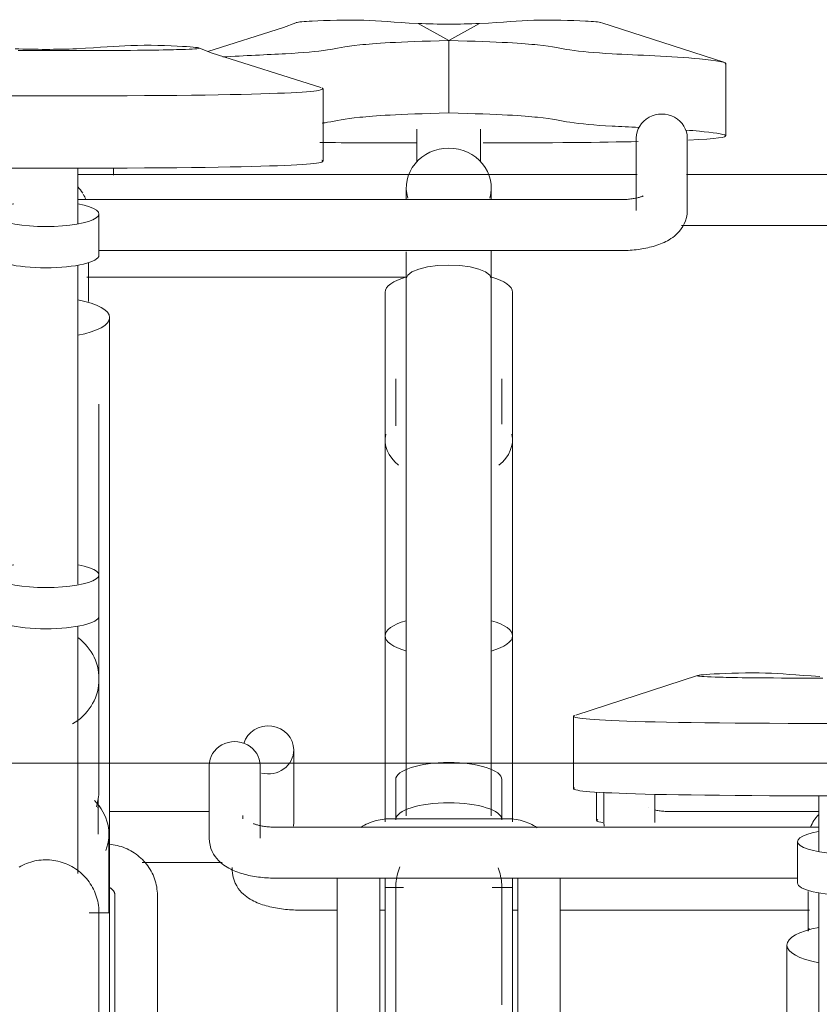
# Model space of a CAD drawing. Extents: x 50445 to 145605, y -10968 to 41989.
# Tile 178 of 256: x 92093 to 92470, y 274 to 737. Entities that reach past the tile are written whole.
import ezdxf

# ---------------------------------------------------------------- set-up
doc = ezdxf.new("R2010")
doc.units = 0
doc.header["$LTSCALE"] = 414.30304
doc.header["$MEASUREMENT"] = 0
doc.layers.add('A-DETL', color=5, linetype='CONTINUOUS', lineweight=18)
doc.layers.add('A-EQPM', color=6, linetype='CONTINUOUS', lineweight=18)

# ---------------------------------------------------------------- blocks, each defined once
blk = doc.blocks.new('97_KA_gestapelde fietsenstalling 8 fietsen 1600x1900 - Type-V115-plotview doorsnede C C  -  1 op 100')
at = {"layer": 'A-EQPM'}
for p, q in [((10957.89, -3.12), (10957.89, 0.23)), ((10945.4, -51.13), (11095.92, -51.13))]:
    blk.add_line(p, q, dxfattribs=at)
blk = doc.blocks.new('97_KA_gestapelde fietsenstalling 8 fietsen 1600x1900 - Type-V116-plotview doorsnede C C  -  1 op 100')
at = {"layer": 'A-EQPM'}
for p, q in [((11185.41, -293.56), (11185.41, -306.98)), ((11013.9, -329.01), (11013.9, -330.29)), ((11045.9, -349.13), (11063.2, -349.13)), ((11083.31, -349.13), (11085.83, -349.13)), ((11145.83, -349.13), (11148.33, -349.13)), ((11168.31, -349.13), (11285.64, -349.13))]:
    blk.add_line(p, q, dxfattribs=at)
at = {"layer": 'A-EQPM', "flags": 128}
blk.add_lwpolyline([(11013.9, -330.29), (11014, -331.96), (11014.28, -333.58), (11014.72, -335.1), (11015.3, -336.5), (11015.97, -337.77), (11016.71, -338.9), (11017.49, -339.91), (11018.3, -340.8), (11019.11, -341.58), (11019.93, -342.29), (11020.75, -342.92), (11021.57, -343.48), (11022.39, -343.99), (11023.21, -344.46), (11024.03, -344.89), (11024.85, -345.28), (11025.67, -345.65), (11026.5, -345.98), (11027.34, -346.3), (11028.18, -346.59), (11029.03, -346.86), (11029.89, -347.11), (11030.76, -347.35), (11031.63, -347.57), (11032.52, -347.77), (11033.41, -347.96), (11034.31, -348.13), (11035.22, -348.29), (11036.14, -348.43), (11037.07, -348.56), (11038, -348.68), (11038.94, -348.78), (11039.89, -348.87), (11040.84, -348.95), (11041.79, -349.01), (11042.75, -349.06), (11043.71, -349.1), (11044.67, -349.12), (11045.64, -349.13), (11045.9, -349.13)], dxfattribs=at)
at = {"layer": 'A-EQPM'}
blk.add_open_spline([(11188.34, -307.89), (11185.3, -307.45), (11184.87, -307), (11186.02, -306.55)], degree=3, dxfattribs=at)
blk = doc.blocks.new('97_KA_gestapelde fietsenstalling 16 fietsen 1600x2900 - Type-8054703-plotview doorsnede C C  -  1 op 100')
at = {"layer": 'A-EQPM'}
for p, q in [((11101.37, 68.31), (11115.83, 60.28)), ((11115.83, 60.28), (11130.3, 68.31)), ((11187.91, 68.69), (11245.29, 50.08)), ((11115.83, 26.2), (11115.83, 60.28)), ((10913.03, 55.6), (10939.23, 55.6)), ((11246.32, 15.41), (11246.32, 49.49)), ((11056.62, 3.52), (11056.62, 37.6)), ((11100.83, 18.57), (11100.83, 3.11)), ((11130.83, 3.11), (11130.83, 18.57)), ((11204.13, 14.41), (11204.13, -19.79)), ((11228.13, -19.79), (11228.13, 14.41)), ((10941.13, -26.04), (10941.13, 0.18)), ((11204.54, -2.74), (10941.08, -2.74)), ((11369.74, -2.74), (11227.72, -2.74)), ((11095.83, -9.03), (11095.83, -14.68)), ((11135.83, -14.68), (11135.83, -9.03)), ((11196.13, -14.63), (10941.05, -14.63)), ((10951.13, -40.8), (10951.13, -21.37)), ((11225.45, -26.74), (11372.01, -26.74)), ((10951.03, -38.63), (11196.13, -38.63)), ((10941.13, -195.63), (10941.13, -45.49)), ((11095.83, -51.74), (11095.83, -304.74)), ((11135.83, -304.74), (11135.83, -51.74)), ((11085.83, -58.24), (11085.83, -220.01)), ((11145.83, -220.01), (11145.83, -58.24)), ((10956.13, -172.34), (10956.13, -70.13)), ((11090.83, -98.97), (11090.83, -121.07)), ((11140.83, -120.28), (11140.83, -98.97)), ((10951.13, -191.33), (10951.13, -110.86)), ((11085.83, -127.82), (11085.83, -166.32)), ((11145.83, -166.32), (11145.83, -127.82)), ((10956.13, -350.46), (10956.13, -139.71)), ((10951.13, -210.76), (10951.13, -191.33)), ((10951.13, -240.32), (10951.13, -210.76)), ((10941.13, -331.91), (10941.13, -215.44)), ((11085.83, -220.01), (11085.83, -307.57)), ((11145.83, -307.57), (11145.83, -220.01)), ((10951.13, -292.3), (10951.13, -240.32)), ((11232.96, -238.7), (11175.58, -257.31)), ((11174.54, -257.9), (11174.54, -291.98)), ((11042.83, -307.9), (11042.83, -273.7)), ((11003.03, -281.09), (11003.03, -315.29)), ((11027.03, -315.29), (11027.03, -281.09)), ((10951.13, -292.3), (10951.13, -284.79)), ((11090.83, -287.65), (11090.83, -306.59)), ((11140.83, -306.59), (11140.83, -287.65)), ((11188.83, -293.65), (11188.83, -307.9)), ((11212.83, -307.9), (11212.83, -294.59)), ((11290.03, -295.32), (11290.03, -321.54)), ((10950.78, -313.36), (10950.78, -298.19)), ((11209.65, -301.01), (11209.73, -301.05)), ((11003.17, -302.74), (10956.13, -302.74)), ((11018.83, -304.67), (11018.83, -306.2)), ((11290.03, -302.74), (11220.83, -302.74)), ((11290.03, -310.13), (11035.03, -310.13)), ((11042.83, -307.9), (11042.74, -309.57)), ((11143.33, -306.1), (11088.33, -306.1)), ((11188.83, -307.9), (11188.93, -309.57)), ((10955.78, -350.5), (10955.78, -313.36)), ((11280.03, -316.87), (11280.03, -336.3)), ((10971.45, -326.74), (11009.18, -326.74)), ((11035.03, -334.13), (11280.03, -334.13)), ((11063.33, -333.98), (11063.33, -637.45)), ((11083.33, -599.91), (11083.33, -333.98)), ((11085.83, -333.98), (11085.83, -338.57)), ((11145.83, -338.57), (11145.83, -333.98)), ((11148.33, -333.98), (11148.33, -599.91)), ((11168.33, -637.45), (11168.33, -333.98)), ((10958.63, -342.18), (10958.63, -432.61)), ((10978.63, -457.08), (10978.63, -342.18)), ((11094.49, -338.57), (11085.83, -338.57)), ((11085.83, -643.38), (11085.83, -338.57)), ((11145.83, -338.57), (11136.3, -338.57)), ((11145.83, -338.57), (11145.83, -643.38)), ((11290.03, -340.99), (11290.03, -491.13)), ((10956.13, -350.46), (10946.5, -350.46)), ((10956.13, -350.46), (10956.13, -655.27)), ((11285.5, -357.78), (11285.04, -359.01)), ((11275.03, -365.63), (11275.03, -467.84))]:
    blk.add_line(p, q, dxfattribs=at)
at = {"layer": 'A-EQPM', "flags": 128}
for points in [[(11002.3, 55.1), (11038.08, 66.39), (11043.76, 68.69)], [(11055.58, 38.19), (11003.88, 54.5), (10998.2, 56.8)], [(11207.34, -12.89), (11207.31, -12.9), (11207.23, -12.94), (11207.1, -13), (11206.93, -13.08), (11206.71, -13.16), (11206.45, -13.25), (11206.15, -13.35), (11205.82, -13.46), (11205.45, -13.56), (11205.05, -13.67), (11204.62, -13.77), (11204.17, -13.87), (11203.69, -13.97), (11203.18, -14.06), (11202.66, -14.15), (11202.12, -14.23), (11201.56, -14.3), (11200.98, -14.37), (11200.39, -14.43), (11199.79, -14.49), (11199.18, -14.53), (11198.56, -14.57), (11197.93, -14.6), (11197.3, -14.62), (11196.67, -14.63), (11196.13, -14.63)], [(11228.13, -19.79), (11228.03, -21.46), (11227.75, -23.08), (11227.3, -24.6), (11226.73, -26), (11226.05, -27.27), (11225.31, -28.4), (11224.53, -29.41), (11223.73, -30.3), (11222.92, -31.08), (11222.1, -31.79), (11221.28, -32.42), (11220.46, -32.98), (11219.64, -33.49), (11218.82, -33.96), (11218, -34.39), (11217.18, -34.78), (11216.35, -35.15), (11215.52, -35.48), (11214.69, -35.8), (11213.85, -36.09), (11213, -36.36), (11212.14, -36.61), (11211.27, -36.85), (11210.39, -37.07), (11209.51, -37.27), (11208.62, -37.46), (11207.71, -37.63), (11206.8, -37.79), (11205.88, -37.93), (11204.96, -38.06), (11204.02, -38.18), (11203.08, -38.28), (11202.14, -38.37), (11201.19, -38.45), (11200.23, -38.51), (11199.28, -38.56), (11198.32, -38.6), (11197.35, -38.62), (11196.39, -38.63), (11196.13, -38.63)], [(11095.83, -51.74), (11095.83, -50.63), (11095.83, -49.51), (11095.83, -48.37), (11095.83, -47.23), (11095.83, -46.08), (11095.83, -44.93), (11095.83, -43.77), (11095.83, -42.61), (11095.83, -41.45), (11095.83, -40.29), (11095.83, -39.14)], [(11135.83, -38.66), (11135.83, -39.81), (11135.83, -40.96), (11135.83, -42.12), (11135.83, -43.28), (11135.83, -44.44), (11135.83, -45.6), (11135.83, -46.75), (11135.83, -47.89), (11135.83, -49.03), (11135.83, -50.16), (11135.83, -51.28), (11135.83, -51.74)], [(10946.13, -62.52), (10946.13, -61.4), (10946.13, -60.26), (10946.13, -59.12), (10946.13, -57.97), (10946.13, -56.82), (10946.13, -55.66), (10946.13, -54.5), (10946.13, -53.34), (10946.13, -52.19), (10946.13, -51.03), (10946.13, -49.89), (10946.13, -48.75), (10946.13, -47.62), (10946.13, -46.5), (10946.13, -45.4), (10946.13, -44.31)], [(11095.83, -51.74), (11096.52, -50.12), (11098.51, -48.62), (11101.69, -47.32), (11105.83, -46.33), (11110.66, -45.7), (11115.83, -45.49)], [(11115.83, -45.49), (11121.01, -45.7), (11125.83, -46.33), (11129.98, -47.32), (11133.15, -48.62), (11135.15, -50.12), (11135.83, -51.74)], [(11212.8, -301.98), (11213.28, -302.08), (11213.78, -302.17), (11214.3, -302.26), (11214.85, -302.34), (11215.41, -302.41), (11215.98, -302.48), (11216.57, -302.54), (11217.17, -302.6), (11217.78, -302.64), (11218.4, -302.68), (11219.03, -302.71), (11219.66, -302.73), (11220.29, -302.74), (11220.83, -302.74)], [(11023.82, -308.39), (11023.85, -308.4), (11023.93, -308.44), (11024.06, -308.5), (11024.23, -308.58), (11024.45, -308.66), (11024.71, -308.75), (11025.01, -308.85), (11025.34, -308.96), (11025.71, -309.06), (11026.11, -309.17), (11026.54, -309.27), (11026.99, -309.37), (11027.47, -309.47), (11027.98, -309.56), (11028.5, -309.65), (11029.04, -309.73), (11029.6, -309.8), (11030.18, -309.87), (11030.77, -309.93), (11031.37, -309.99), (11031.98, -310.03), (11032.6, -310.07), (11033.23, -310.1), (11033.86, -310.12), (11034.49, -310.13), (11035.03, -310.13)], [(11088.33, -306.1), (11087.36, -306.12), (11086.38, -306.18), (11085.41, -306.27), (11084.44, -306.4), (11083.47, -306.57), (11082.51, -306.77), (11081.57, -307.01), (11080.63, -307.28), (11079.7, -307.59), (11078.78, -307.94), (11077.88, -308.32), (11076.99, -308.73), (11076.12, -309.18), (11075.27, -309.67), (11074.43, -310.18)], [(11157.46, -310.33), (11156.63, -309.8), (11155.78, -309.31), (11154.91, -308.85), (11154.03, -308.43), (11153.13, -308.04), (11152.22, -307.68), (11151.29, -307.36), (11150.36, -307.08), (11149.41, -306.83), (11148.46, -306.62), (11147.49, -306.44), (11146.52, -306.3), (11145.55, -306.2), (11144.58, -306.13), (11143.6, -306.11), (11143.33, -306.1)], [(10978.63, -342.18), (10978.61, -341.19), (10978.54, -340.2), (10978.44, -339.21), (10978.29, -338.24), (10978.11, -337.26), (10977.88, -336.3), (10977.61, -335.35), (10977.3, -334.41), (10976.96, -333.48), (10976.57, -332.57), (10976.15, -331.68), (10975.69, -330.81), (10975.2, -329.95), (10974.67, -329.12), (10974.11, -328.31), (10973.52, -327.52), (10972.89, -326.76), (10972.24, -326.03), (10971.55, -325.32), (10970.84, -324.64), (10970.11, -323.99), (10969.34, -323.37), (10968.56, -322.78), (10967.75, -322.22), (10966.92, -321.7), (10966.07, -321.2), (10965.21, -320.74), (10964.33, -320.32), (10963.43, -319.93), (10962.51, -319.57), (10961.59, -319.25), (10960.65, -318.97), (10959.71, -318.72), (10958.75, -318.51), (10957.79, -318.33), (10956.82, -318.19), (10955.85, -318.09)], [(11003.03, -315.29), (11003.13, -316.96), (11003.41, -318.58), (11003.86, -320.1), (11004.43, -321.5), (11005.11, -322.77), (11005.85, -323.9), (11006.63, -324.91), (11007.43, -325.8), (11008.24, -326.58), (11009.06, -327.29), (11009.88, -327.92), (11010.7, -328.48), (11011.52, -328.99), (11012.34, -329.46), (11013.16, -329.89), (11013.98, -330.28), (11014.81, -330.65), (11015.64, -330.98), (11016.47, -331.3), (11017.31, -331.59), (11018.16, -331.86), (11019.02, -332.11), (11019.89, -332.35), (11020.77, -332.57), (11021.65, -332.77), (11022.54, -332.96), (11023.45, -333.13), (11024.36, -333.29), (11025.28, -333.43), (11026.2, -333.56), (11027.14, -333.68), (11028.08, -333.78), (11029.02, -333.87), (11029.97, -333.95), (11030.93, -334.01), (11031.88, -334.06), (11032.84, -334.1), (11033.81, -334.12), (11034.77, -334.13), (11035.03, -334.13)], [(10913.47, -328.9), (10914.35, -328.41), (10915.24, -327.96), (10916.15, -327.54), (10917.07, -327.16), (10918.01, -326.82), (10918.96, -326.51), (10919.92, -326.24), (10920.9, -326.01), (10921.88, -325.83), (10922.87, -325.67), (10923.86, -325.56), (10924.86, -325.49), (10925.86, -325.46), (10926.86, -325.47), (10927.86, -325.52), (10928.85, -325.61), (10929.84, -325.74), (10930.83, -325.91), (10931.81, -326.12), (10932.78, -326.36), (10933.74, -326.65), (10934.68, -326.97), (10935.61, -327.33), (10936.53, -327.73), (10937.43, -328.16), (10938.32, -328.63), (10939.18, -329.14), (10940.02, -329.68), (10940.84, -330.25), (10941.64, -330.85), (10942.41, -331.49), (10943.16, -332.16), (10943.87, -332.85), (10944.56, -333.57), (10945.22, -334.33), (10945.85, -335.1), (10946.45, -335.9), (10947.02, -336.73), (10947.55, -337.57), (10948.05, -338.44), (10948.51, -339.33), (10948.94, -340.23), (10949.33, -341.15), (10949.68, -342.09), (10950, -343.04), (10950.28, -344), (10950.52, -344.97), (10950.72, -345.95), (10950.88, -346.93), (10951, -347.93), (10951.08, -348.92), (10951.12, -349.92), (10951.13, -350.46)], [(11090.83, -338.57), (11090.85, -337.57), (11090.91, -336.57), (11091.01, -335.58), (11091.15, -334.59), (11091.33, -333.6), (11091.55, -332.63), (11091.81, -331.66), (11092.1, -330.71), (11092.44, -329.76), (11092.81, -328.84)], [(11139.04, -329.26), (11139.39, -330.2), (11139.71, -331.14), (11139.98, -332.1), (11140.22, -333.08), (11140.42, -334.06), (11140.58, -335.04), (11140.71, -336.04), (11140.79, -337.03), (11140.83, -338.03), (11140.83, -338.57)], [(10956.14, -338.57), (10956.32, -338.66), (10956.5, -338.76), (10956.67, -338.87), (10956.83, -338.98), (10956.99, -339.09), (10957.14, -339.21), (10957.28, -339.34), (10957.41, -339.46), (10957.54, -339.59), (10957.66, -339.72), (10957.77, -339.86), (10957.88, -339.99), (10957.98, -340.13), (10958.07, -340.27), (10958.15, -340.41), (10958.23, -340.56), (10958.3, -340.7), (10958.36, -340.84), (10958.42, -340.99), (10958.47, -341.13), (10958.51, -341.27), (10958.54, -341.42), (10958.57, -341.56), (10958.6, -341.71), (10958.61, -341.85), (10958.62, -341.99), (10958.63, -342.14), (10958.63, -342.18)], [(11090.83, -338.96), (11090.83, -338.59), (11090.83, -338.57)], [(11090.83, -345.32), (11090.83, -343.01), (11090.83, -341.17), (11090.83, -339.83), (11090.83, -338.96), (11090.83, -338.59), (11090.83, -338.57)], [(11090.83, -338.57), (11090.83, -338.81), (11090.83, -339.55), (11090.83, -340.76), (11090.83, -342.46), (11090.83, -344.65), (11090.83, -347.31), (11090.83, -350.44), (11090.83, -354.04), (11090.83, -358.11), (11090.83, -362.63), (11090.83, -367.6), (11090.83, -373.02), (11090.83, -378.86), (11090.83, -385.13), (11090.83, -391.81), (11090.83, -398.89)], [(11140.83, -338.96), (11140.83, -338.59), (11140.83, -338.57)], [(11140.83, -393.68), (11140.83, -386.89), (11140.83, -380.51), (11140.83, -374.55), (11140.83, -369.02), (11140.83, -363.93), (11140.83, -359.29), (11140.83, -355.1), (11140.83, -351.37), (11140.83, -348.11), (11140.83, -345.32), (11140.83, -343.01), (11140.83, -341.17), (11140.83, -339.83), (11140.83, -338.96), (11140.83, -338.59), (11140.83, -338.57)], [(11140.83, -338.57), (11140.83, -338.81), (11140.83, -339.55), (11140.83, -340.76), (11140.83, -342.46), (11140.83, -344.65), (11140.83, -345.87)], [(11285.03, -340.44), (11285.03, -341.54), (11285.03, -342.65), (11285.03, -343.77), (11285.03, -344.91), (11285.03, -346.05), (11285.03, -347.2), (11285.03, -348.35), (11285.03, -349.51), (11285.03, -350.67), (11285.03, -351.83), (11285.03, -352.99), (11285.03, -354.14), (11285.03, -355.28), (11285.03, -356.42), (11285.03, -357.55), (11285.03, -358.67)], [(10951.13, -398.78), (10951.13, -392.4), (10951.13, -386.44), (10951.13, -380.91), (10951.13, -375.82), (10951.13, -371.18), (10951.13, -366.99), (10951.13, -363.26), (10951.13, -360), (10951.13, -357.21), (10951.13, -354.9), (10951.13, -353.06), (10951.13, -351.72), (10951.13, -350.85), (10951.13, -350.48), (10951.13, -350.46)], [(10951.13, -350.46), (10951.13, -350.71), (10951.13, -351.44), (10951.13, -352.65), (10951.13, -354.35), (10951.13, -356.54)], [(10951.13, -350.85), (10951.13, -350.48), (10951.13, -350.46)]]:
    blk.add_lwpolyline(points, dxfattribs=at)
at = {"layer": 'A-EQPM'}
for centre, major_axis, ratio, start_param, end_param in [((11216.13, 14.41), (12, 0), 0.939693, 0, 3.141593), ((11115.83, -9.03), (20, 0), 0.931915, 1.570796, 3.403392), ((11115.83, -9.03), (20, 0), 0.931915, 6.021386, 7.853982), ((10926.13, -20.92), (20, 0), 0.931915, 0.523599, 0.719846), ((10926.13, -20.92), (20, 0), 0.931915, 0.344268, 0.496897), ((10926.13, -21.37), (25, 0), 0.237436, 2.220803, 4.712389), ((10926.13, -21.37), (25, 0), 0.237436, 4.712389, 7.208051), ((10926.13, -40.8), (25, 0), 0.237436, 3.141593, 4.712389), ((10926.13, -40.8), (25, 0), 0.237436, 4.712389, 6.283185), ((11115.83, -58.24), (30, 0), 0.320127, 2.293457, 3.141593), ((11115.83, -58.24), (30, 0), 0.320127, 0, 0.848135), ((10926.13, -70.13), (30, 0), 0.320127, 5.235988, 7.330383), ((11115.83, -127.82), (30, 0), 0.642922, 3.001013, 3.804386), ((11115.83, -127.82), (30, 0), 0.642922, 5.620392, 6.423765), ((10926.13, -191.33), (25, 0), 0.237436, 2.219192, 4.712389), ((10926.13, -191.33), (25, 0), 0.237436, 4.712389, 7.203975), ((10926.13, -210.76), (25, 0), 0.237436, 3.141593, 4.712389), ((10926.13, -210.76), (25, 0), 0.237436, 4.712389, 6.283185), ((11115.83, -220.01), (30, 0), 0.320127, 2.305075, 3.98686), ((11115.83, -220.01), (30, 0), 0.320127, 5.437917, 7.119703), ((10926.13, -240.32), (25, 0), 0.978148, 5.235988, 7.20753), ((11030.83, -273.7), (12, 0), 0.939693, 0, 2.867294), ((11015.03, -281.09), (12, 0), 0.939693, 0, 3.141593), ((11030.83, -273.7), (12, 0), 0.939693, 4.45059, 6.283185), ((11115.83, -287.65), (-25, 0), 0.320127, 4.712389, 6.283185), ((11115.83, -287.65), (-25, 0), 0.320127, 3.141593, 4.712389), ((10926.13, -298.19), (24.65, 0), 0.838671, 6.146443, 6.370818), ((10926.13, -313.36), (29.65, 0), 0.838671, 5.969026, 6.97455), ((11115.83, -306.59), (-25, 0), 0.320127, 4.712389, 6.283185), ((11115.83, -306.59), (-25, 0), 0.320127, 3.141593, 4.712389), ((11305.03, -316.42), (20, 0), 0.931915, 2.426856, 2.797325), ((11305.03, -316.87), (25, 0), 0.237436, 2.220803, 4.712389), ((11305.03, -336.3), (25, 0), 0.237436, 3.141593, 4.712389), ((11305.03, -365.63), (30, 0), 0.320127, 2.094395, 4.18879)]:
    blk.add_ellipse(centre, major_axis=major_axis, ratio=ratio, start_param=start_param, end_param=end_param, dxfattribs=at)
for points, knots in [([(11044, 68.76), (11044.93, 68.99), (11052.14, 69.63), (11076.71, 70.38), (11089.57, 68.93), (11101.37, 68.31)], [0.1629708, 0.1629708, 0.1629708, 0.1629708, 0.2184258, 0.31038, 0.3957861, 0.3957861, 0.3957861, 0.3957861]), ([(11130.3, 68.31), (11142.1, 68.93), (11154.96, 70.38), (11179.53, 69.63), (11186.74, 68.99), (11187.66, 68.76)], [0, 0, 0, 0, 0.0854061, 0.1773603, 0.2328154, 0.2328154, 0.2328154, 0.2328154]), ([(11009.38, 52.56), (11019.66, 53.21), (11040.48, 53.96), (11059.23, 55.55), (11069.31, 58.16), (11091.11, 59.68), (11115.83, 60.28)], [0.3212006, 0.3212006, 0.3212006, 0.3212006, 0.4502283, 0.5734918, 0.6784828, 0.7724372, 0.7724372, 0.7724372, 0.7724372]), ([(11115.83, 60.28), (11091.11, 59.68), (11069.31, 58.16), (11059.23, 55.55), (11040.48, 53.96), (11019.66, 53.21), (11009.38, 52.56)], [-0.7724372, -0.7724372, -0.7724372, -0.7724372, -0.6784828, -0.5734918, -0.4502283, -0.3212006, -0.3212006, -0.3212006, -0.3212006]), ([(11115.83, 60.28), (11140.56, 59.68), (11162.36, 58.16), (11172.44, 55.55), (11193.82, 53.73), (11229.37, 52.66), (11248.03, 50.04), (11245.93, 49.14)], [0, 0, 0, 0, 0.0939544, 0.1989454, 0.3222089, 0.5012721, 0.6007845, 0.6007845, 0.6007845, 0.6007845]), ([(11245.93, 49.14), (11248.03, 50.04), (11229.37, 52.66), (11193.82, 53.73), (11172.44, 55.55), (11162.36, 58.16), (11140.56, 59.68), (11115.83, 60.28)], [-0.6007845, -0.6007845, -0.6007845, -0.6007845, -0.5012721, -0.3222089, -0.1989454, -0.0939544, 0, 0, 0, 0]), ([(10939.23, 55.6), (10969.71, 55.6), (10989.89, 55.98), (11001.67, 56.6), (10992.08, 57.67), (10965.25, 58.48), (10952.39, 57.04), (10940.59, 56.42)], [0, 0, 0, 0, 0.0750352, 0.1415308, 0.2184258, 0.31038, 0.3957861, 0.3957861, 0.3957861, 0.3957861]), ([(11115.83, 26.2), (11091.11, 25.6), (11069.31, 24.08), (11062.48, 22.31), (11057.15, 21.55), (11056.28, 21.44)], [-0.7724372, -0.7724372, -0.7724372, -0.7724372, -0.6784828, -0.5734918, -0.5540802, -0.5540802, -0.5540802, -0.5540802]), ([(11205.41, 19.37), (11200.91, 19.58), (11187.47, 20.19), (11172.44, 21.47), (11162.36, 24.08), (11140.56, 25.6), (11115.83, 26.2)], [-0.3803819, -0.3803819, -0.3803819, -0.3803819, -0.3222089, -0.1989454, -0.0939544, 0, 0, 0, 0]), ([(11228.77, 13.42), (11256.31, 14.66), (11244.17, 16.76), (11229.7, 17.97), (11227.52, 18.14)], [-0.6650169, -0.6650169, -0.6650169, -0.6650169, -0.5012721, -0.4728131, -0.4728131, -0.4728131, -0.4728131]), ([(11290.57, -239.08), (11278.77, -238.46), (11265.91, -237.02), (11239.08, -237.83), (11229.49, -238.9), (11241.27, -239.52), (11261.45, -239.9), (11291.93, -239.9)], [0, 0, 0, 0, 0.0854061, 0.1773603, 0.2542553, 0.3207509, 0.3957861, 0.3957861, 0.3957861, 0.3957861]), ([(10951.13, -292.3), (10951.13, -293.46), (10950.99, -295.78), (10950.48, -298.5), (10950.05, -300.05), (10949.91, -300.48)], [0.5, 0.5, 0.5, 0.5, 0.54166667, 0.58333333, 0.59966448, 0.59966448, 0.59966448, 0.59966448])]:
    blk.add_open_spline(points, degree=3, knots=knots, dxfattribs=at)
for points in [[(11101.37, 68.31), (11106.13, 68.12), (11110.95, 68.03), (11115.83, 68.03)], [(11115.83, 68.03), (11120.72, 68.03), (11125.54, 68.12), (11130.3, 68.31)], [(10926.13, 56.14), (10921.25, 56.14), (10916.42, 56.23), (10911.66, 56.42)], [(10940.59, 56.42), (10935.83, 56.23), (10931.01, 56.14), (10926.13, 56.14)], [(10796.21, 38.03), (10791.62, 36.22), (10813.19, 34.22), (10926.13, 34.22)], [(10926.13, 34.22), (10813.19, 34.22), (10791.62, 36.22), (10796.21, 38.03)], [(10926.13, 34.22), (11039.06, 34.22), (11060.64, 36.22), (11056.05, 38.03)], [(11056.05, 38.03), (11060.64, 36.22), (11039.06, 34.22), (10926.13, 34.22)], [(11055.04, 12.29), (11067.7, 12.16), (11083.59, 12.1), (11100.41, 12.06)], [(11132, 12.05), (11164.2, 12.11), (11187.89, 12.35), (11205.05, 12.71)], [(10926.13, 0.14), (10813.19, 0.14), (10791.62, 2.14), (10796.21, 3.95)], [(11056.05, 3.95), (11060.64, 2.14), (11039.06, 0.14), (10926.13, 0.14)], [(11175.11, -257.47), (11170.52, -259.28), (11192.1, -261.28), (11305.03, -261.28)], [(11305.03, -261.28), (11192.1, -261.28), (11170.52, -259.28), (11175.11, -257.47)], [(11305.03, -295.36), (11192.1, -295.36), (11170.52, -293.36), (11175.11, -291.55)]]:
    blk.add_open_spline(points, degree=3, dxfattribs=at)

msp = doc.modelspace()

# ---------------------------------------------------------------- linework, layer by layer
at = {"layer": 'A-DETL'}
msp.add_line((142875.48, 387.18), (74362.52, 387.18), dxfattribs=at)

# ---------------------------------------------------------------- block references
at = {"layer": 'A-EQPM'}
for name in ['97_KA_gestapelde fietsenstalling 16 fietsen 1600x2900 - Type-8054703-plotview doorsnede C C  -  1 op 100', '97_KA_gestapelde fietsenstalling 8 fietsen 1600x1900 - Type-V115-plotview doorsnede C C  -  1 op 100', '97_KA_gestapelde fietsenstalling 8 fietsen 1600x1900 - Type-V116-plotview doorsnede C C  -  1 op 100']:
    msp.add_blockref(name, (81179.52, 667.18), dxfattribs=at)

doc.saveas('drawing.dxf')
